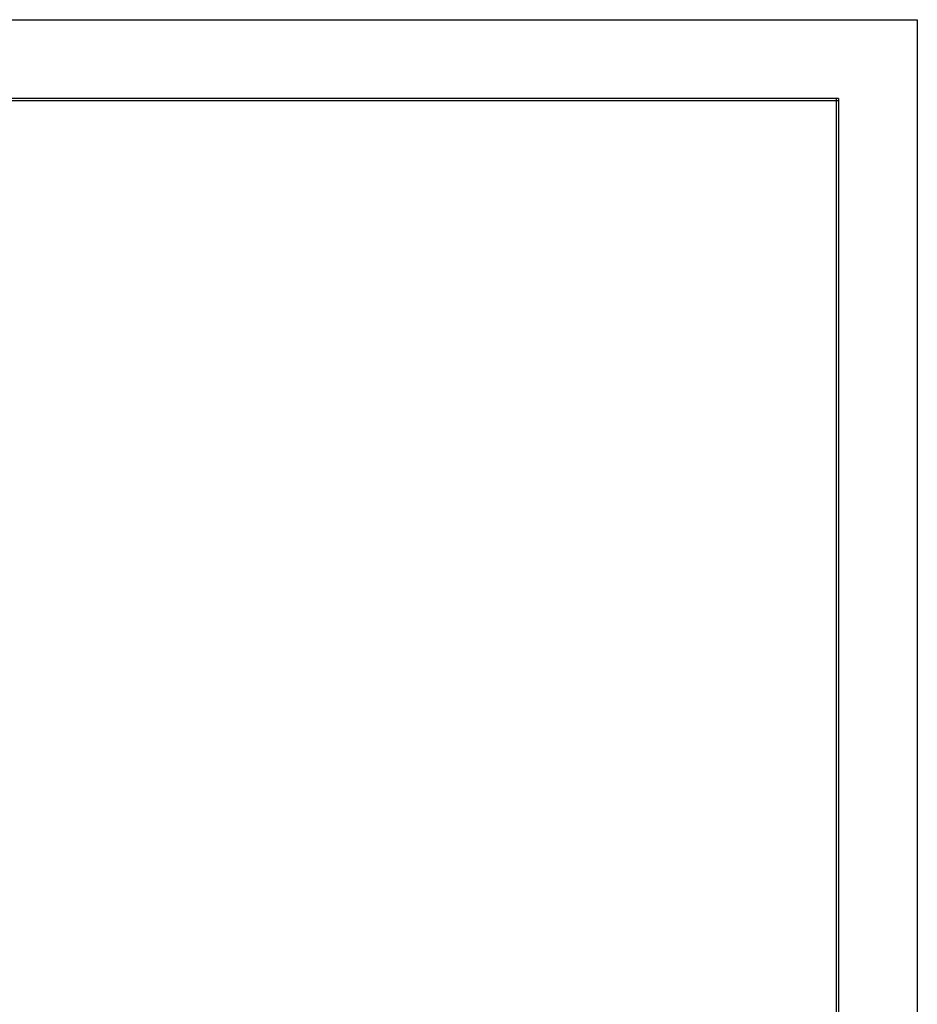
# Model space of a CAD drawing. Header units: millimetres. Extents: x -3 to 417, y 633 to 930.
# Tile 9 of 9: x 281 to 417, y 780 to 930. Entities that reach past the tile are written whole.
import ezdxf

# ---------------------------------------------------------------- set-up
doc = ezdxf.new("R2010")
doc.units = ezdxf.units.MM

msp = doc.modelspace()

# ---------------------------------------------------------------- linework, layer by layer
for p, q in [((-2.518, 930.007), (417.482, 930.007)), ((417.482, 930.007), (417.482, 633.007))]:
    msp.add_line(p, q)
at = {"color": 7, "linetype": 'Continuous'}
for p, q in [((405.482, 918.007), (9.482, 918.007)), ((405.082, 918.007), (405.082, 645.007)), ((405.482, 918.007), (405.482, 645.007)), ((405.482, 917.607), (9.482, 917.607))]:
    msp.add_line(p, q, dxfattribs=at)

doc.saveas('drawing.dxf')
